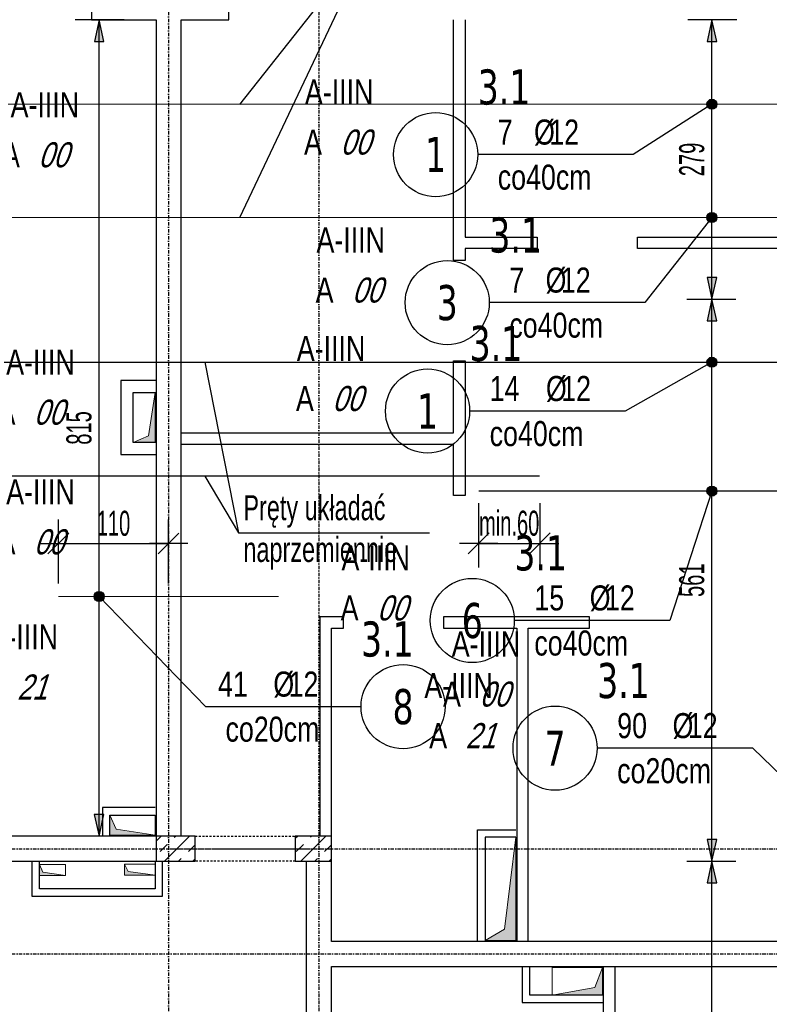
# Model space of a CAD drawing. Header units: millimetres. Extents: x -9646 to 8439, y -19398 to -14733.
# Tile 15 of 49: x -7188 to -6439, y -16849 to -15866. Entities that reach past the tile are written whole.
import ezdxf
from ezdxf.enums import TextEntityAlignment as Align

# ---------------------------------------------------------------- set-up
doc = ezdxf.new("R2010")
doc.units = ezdxf.units.MM
doc.header["$LTSCALE"] = 10
doc.linetypes.add('MO', pattern=[0.7, 0.35, -0.17, 0.01, -0.17])
doc.linetypes.add('MP', pattern=[0.36, 0.2, -0.16])
for name, color, linetype in [('BA_szr', 1, 'Continuous'), ('BA_wym', 1, 'Continuous'), ('BD_lpm', 1, 'MP'), ('BD_osm', 1, 'MO'), ('BD_wic', 1, 'Continuous'), ('BD_wig', 3, 'Continuous'), ('BZ_odn', 1, 'Continuous'), ('BZ_opi1', 7, 'Continuous'), ('BZ_opi2', 4, 'Continuous'), ('BZ_P_wid', 3, 'Continuous'), ('BZ_txs', 2, 'Continuous'), ('BZ_wym', 1, 'Continuous')]:
    doc.layers.add(name, color=color, linetype=linetype)
doc.layers.add('BZ_pom', color=6, linetype='Continuous', plot=False)
doc.layers.add('Nowe_A-Przebicia_Nr_pióra__1', color=7, linetype='Continuous', lineweight=13)
doc.layers.add('Nowe_A-Ściany-Zewnętrzne_Nr_pióra__47', color=7, linetype='Continuous', lineweight=15)
doc.layers.add('Nowe_A-Przebicia_Nr_pióra__102', color=7, linetype='Continuous', lineweight=5, true_color=0xcccccc)
doc.styles.add('BIKTBG', font='tahoma.ttf', dxfattribs={"width": 0.85})
doc.styles.add('BIKTS', font='bikromsw.shx', dxfattribs={"width": 0.8})
doc.styles.add('BIKWYM', font='bikromsw.shx', dxfattribs={"width": 0.6})
doc.dimstyles.new('BA_KR_100_cm', dxfattribs={"dimtxt": 25, "dimasz": 1.666667, "dimexe": 24, "dimexo": 0, "dimgap": 0, "dimtad": 0, "dimdec": 1, "dimrnd": 0.5, "dimzin": 9, "dimdsep": 46, "dimtxsty": 'BIKWYM', "dimblk": 'WYM-KR', "dimcen": 0, "dimdle": 20, "dimclrd": 256, "dimclre": 256, "dimclrt": 2, "dimadec": 0, "dimazin": 0, "dimtfac": 0.033333, "dimtdec": 1, "dimtmove": 0, "dimatfit": 3, "dimldrblk": 'WYM-KR', "dimfxl": 25, "dimfxlon": 1, "dimtvp": 0.8, "dimtolj": 1, "dimarcsym": 0})
doc.dimstyles.new('BZ_KP_100_cm', dxfattribs={"dimtxt": 25, "dimasz": 1.666667, "dimexe": 24, "dimexo": 0, "dimgap": 0, "dimtad": 0, "dimdec": 1, "dimrnd": 0.5, "dimzin": 9, "dimdsep": 46, "dimtxsty": 'BIKWYM', "dimblk": 'WYM-KR', "dimblk1": 'WYM-KP', "dimblk2": 'WYM-KP', "dimsah": 1, "dimcen": 0, "dimdle": 20, "dimclrd": 256, "dimclre": 256, "dimclrt": 7, "dimadec": 0, "dimazin": 0, "dimtfac": 0.033333, "dimtdec": 1, "dimtmove": 0, "dimatfit": 3, "dimldrblk": 'WYM-KP', "dimfxl": 1, "dimtvp": 0.8, "dimtolj": 1, "dimarcsym": 0})
doc.dimstyles.new('BZ_KR_100_cm', dxfattribs={"dimtxt": 25, "dimasz": 1.666667, "dimexe": 24, "dimexo": 0, "dimgap": 0, "dimtad": 0, "dimdec": 1, "dimrnd": 0.5, "dimzin": 9, "dimdsep": 46, "dimtxsty": 'BIKWYM', "dimblk": 'WYM-KR', "dimcen": 0, "dimdle": 20, "dimclrd": 256, "dimclre": 256, "dimclrt": 7, "dimadec": 0, "dimazin": 0, "dimtfac": 0.033333, "dimtdec": 1, "dimtmove": 0, "dimatfit": 3, "dimldrblk": 'WYM-KR', "dimfxl": 1, "dimtvp": 0.8, "dimtolj": 1, "dimarcsym": 0})
doc.dimstyles.new('BZ_ST_100_cm', dxfattribs={"dimtxt": 25, "dimasz": 1.666667, "dimexe": 24, "dimexo": 0, "dimgap": 0, "dimtad": 0, "dimdec": 1, "dimrnd": 0.5, "dimdsep": 46, "dimtxsty": 'BIKWYM', "dimblk": 'WYM-ST', "dimcen": 0, "dimdle": 20, "dimclrd": 256, "dimclre": 256, "dimclrt": 7, "dimadec": 0, "dimazin": 0, "dimtfac": 0.033333, "dimtdec": 1, "dimtix": 1, "dimtmove": 2, "dimatfit": 3, "dimldrblk": 'WYM-ST', "dimfxl": 25, "dimfxlon": 1, "dimtvp": 0.8, "dimtolj": 1, "dimtzin": 0, "dimarcsym": 0})

# ---------------------------------------------------------------- blocks, each defined once
blk = doc.blocks.new('WYM-KR')
at = {"color": 7, "linetype": 'ByBlock'}
blk.add_line((6.24, 6.24), (-6.24, -6.24), dxfattribs=at)
at = {"linetype": 'ByBlock'}
blk.add_line((11.52, 0), (-11.52, 0), dxfattribs=at)
blk = doc.blocks.new('*D171')
at = {"layer": 'BA_wym', "lineweight": -2}
for p, q in [((-5890.47, -15790.31), (-5841.47, -15790.31)), ((-5865.47, -15791.98), (-5865.47, -17835.64)), ((-5890.47, -17837.31), (-5841.47, -17837.31))]:
    blk.add_line(p, q, dxfattribs=at)
at = {"layer": 'Defpoints', "color": 0}
for p in [(-7026.47, -15790.31), (-6336.47, -17837.31), (-5865.47, -17837.31)]:
    blk.add_point(p, dxfattribs=at)
at = {"layer": 'BA_wym', "lineweight": -2, "xscale": 1.666666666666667, "yscale": 1.666666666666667, "zscale": 1.666666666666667}
for p, rotation in [((-5865.47, -15790.31), 90), ((-5865.47, -17837.31), 270)]:
    blk.add_blockref('WYM-KR', p, dxfattribs=dict(at, rotation=rotation))
at = {"layer": 'BA_wym', "color": 2, "insert": (-5885.47, -16813.81), "char_height": 25, "attachment_point": 5, "rotation": 90, "style": 'BIKWYM'}
blk.add_mtext('\\A1;2047', dxfattribs=at)
blk = doc.blocks.new('*D176')
at = {"layer": 'BA_wym', "lineweight": -2}
for p, q in [((-9112.47, -15410.3), (-9112.47, -15346.3)), ((-6165.47, -15410.3), (-6165.47, -15346.3)), ((-9110.8, -15370.3), (-6167.13, -15370.3))]:
    blk.add_line(p, q, dxfattribs=at)
at = {"layer": 'Defpoints', "color": 0}
for p in [(-6165.47, -15370.3), (-9112.47, -16103.81), (-6165.47, -16103.81)]:
    blk.add_point(p, dxfattribs=at)
at = {"layer": 'BA_wym', "lineweight": -2, "xscale": 1.666666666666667, "yscale": 1.666666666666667, "zscale": 1.666666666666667, "rotation": 180}
blk.add_blockref('WYM-KR', (-9112.47, -15370.3), dxfattribs=at)
at = {"layer": 'BA_wym', "lineweight": -2, "xscale": 1.666666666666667, "yscale": 1.666666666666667, "zscale": 1.666666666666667}
blk.add_blockref('WYM-KR', (-6165.47, -15370.3), dxfattribs=at)
at = {"layer": 'BA_wym', "color": 2, "insert": (-7638.97, -15350.3), "char_height": 25, "attachment_point": 5, "style": 'BIKWYM'}
blk.add_mtext('\\A1;2947', dxfattribs=at)
blk = doc.blocks.new('*D182')
at = {"layer": 'BA_wym', "lineweight": -2}
for p, q in [((-9112.47, -18202.76), (-9112.47, -18266.76)), ((-6165.47, -18202.76), (-6165.47, -18266.76)), ((-9110.8, -18242.76), (-6167.13, -18242.76))]:
    blk.add_line(p, q, dxfattribs=at)
at = {"layer": 'Defpoints', "color": 0}
for p in [(-9112.47, -16738.81), (-6165.47, -16738.81), (-6165.47, -18242.76)]:
    blk.add_point(p, dxfattribs=at)
at = {"layer": 'BA_wym', "lineweight": -2, "xscale": 1.666666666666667, "yscale": 1.666666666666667, "zscale": 1.666666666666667, "rotation": 180}
blk.add_blockref('WYM-KR', (-9112.47, -18242.76), dxfattribs=at)
at = {"layer": 'BA_wym', "lineweight": -2, "xscale": 1.666666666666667, "yscale": 1.666666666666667, "zscale": 1.666666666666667}
blk.add_blockref('WYM-KR', (-6165.47, -18242.76), dxfattribs=at)
at = {"layer": 'BA_wym', "color": 2, "insert": (-7638.97, -18222.76), "char_height": 25, "attachment_point": 5, "style": 'BIKWYM'}
blk.add_mtext('\\A1;2947', dxfattribs=at)
blk = doc.blocks.new('WYM-ST')
blk.add_hatch(color=256).paths.add_polyline_path([(-13, 2.88), (0, 0), (-13, -2.88)])
blk.add_lwpolyline([(0, 0), (-13, 2.88), (-13, -2.88), (0, 0)])
blk = doc.blocks.new('*D383')
at = {"layer": 'BA_wym', "lineweight": -2}
for p, q in [((-6521.66, -16706.31), (-6472.66, -16706.31)), ((-6496.66, -17639.64), (-6496.66, -16707.98)), ((-6521.66, -17641.31), (-6472.66, -17641.31))]:
    blk.add_line(p, q, dxfattribs=at)
at = {"layer": 'Defpoints', "color": 0}
for p in [(-7626.47, -16706.31), (-6496.66, -16706.31), (-6669.69, -17641.31)]:
    blk.add_point(p, dxfattribs=at)
at = {"layer": 'BA_wym', "lineweight": -2, "xscale": 1.666666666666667, "yscale": 1.666666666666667, "zscale": 1.666666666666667}
for p, rotation in [((-6496.66, -16706.31), 90), ((-6496.66, -17641.31), 270)]:
    blk.add_blockref('WYM-ST', p, dxfattribs=dict(at, rotation=rotation))
at = {"layer": 'BA_wym', "color": 7, "insert": (-6516.66, -17110.53), "char_height": 25, "attachment_point": 5, "rotation": 90, "style": 'BIKWYM'}
blk.add_mtext('\\A1;935', dxfattribs=at)
blk = doc.blocks.new('*D388')
at = {"layer": 'BA_wym', "lineweight": -2}
for p, q in [((-6521.66, -16145.31), (-6472.66, -16145.31)), ((-6496.66, -16704.64), (-6496.66, -16146.98)), ((-6521.66, -16706.31), (-6472.66, -16706.31))]:
    blk.add_line(p, q, dxfattribs=at)
at = {"layer": 'Defpoints', "color": 0}
for p in [(-7626.47, -16145.31), (-6496.66, -16145.31), (-7626.47, -16706.31)]:
    blk.add_point(p, dxfattribs=at)
at = {"layer": 'BA_wym', "lineweight": -2, "xscale": 1.666666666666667, "yscale": 1.666666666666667, "zscale": 1.666666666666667}
for p, rotation in [((-6496.66, -16145.31), 90), ((-6496.66, -16706.31), 270)]:
    blk.add_blockref('WYM-ST', p, dxfattribs=dict(at, rotation=rotation))
at = {"layer": 'BA_wym', "color": 7, "insert": (-6516.66, -16425.81), "char_height": 25, "attachment_point": 5, "rotation": 90, "style": 'BIKWYM'}
blk.add_mtext('\\A1;561', dxfattribs=at)
blk = doc.blocks.new('*D389')
at = {"layer": 'BA_wym', "lineweight": -2}
for p, q in [((-6471.66, -15866.31), (-6520.66, -15866.31)), ((-6496.66, -16143.64), (-6496.66, -15867.98)), ((-6521.66, -16145.31), (-6472.66, -16145.31))]:
    blk.add_line(p, q, dxfattribs=at)
at = {"layer": 'Defpoints', "color": 0}
for p in [(-6496.66, -15866.31), (-6361.47, -15866.31), (-7626.47, -16145.31)]:
    blk.add_point(p, dxfattribs=at)
at = {"layer": 'BA_wym', "lineweight": -2, "xscale": 1.666666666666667, "yscale": 1.666666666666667, "zscale": 1.666666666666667}
for p, rotation in [((-6496.66, -15866.31), 90), ((-6496.66, -16145.31), 270)]:
    blk.add_blockref('WYM-ST', p, dxfattribs=dict(at, rotation=rotation))
at = {"layer": 'BA_wym', "color": 7, "insert": (-6516.66, -16005.81), "char_height": 25, "attachment_point": 5, "rotation": 90, "style": 'BIKWYM'}
blk.add_mtext('\\A1;279', dxfattribs=at)
blk = doc.blocks.new('WYM-KP')
blk.add_hatch(color=256).paths.add_polyline_path([(3, 0, 1), (-3, 0, 1)])
blk.add_circle((0, 0), 3)
blk = doc.blocks.new('bik_BlkOpPret', base_point=(1524.45, 7050.26))
at = {"layer": 'BZ_opi1', "style": 'BIKTS', "width": 0.6}
for tag, p in [('SZTUK', (1533.83, 7057.76)), ('PRZEDR_FI', (1554.72, 7057.76)), ('PRZEKROJ', (1563.29, 7057.76)), ('PRZEDR_L', (1533.83, 7024.01)), ('DLUGOSC', (1568.65, 7024.01)), ('UWAGA', (1533.83, 6997.76))]:
    blk.add_attdef(tag, p, '', height=18.75, dxfattribs=at)
at = {"layer": 'BZ_opi2', "style": 'BIKTBG', "width": 0.6}
blk.add_attdef('NUMER', text='', height=26.25, dxfattribs=at).set_placement((1620.77, 7050.26), align=Align.MIDDLE_CENTER)
at = {"layer": 'BZ_pom', "width": 0.6}
for tag, p, height, style in [('POZYCJA', (1589.27, 7087.76), 26.25, 'BIKTBG'), ('GATUNEK', (1630.22, 7087.76), 18.75, 'BIKTS'), ('METODA_L', (1639.09, 7050.26), 18.75, 'BIKTS'), ('EURO_KOD', (1663.74, 7050.26), 18.75, 'BIKTS')]:
    blk.add_attdef(tag, p, '', height=height, dxfattribs=dict(at, style=style))
at = {"layer": 'BZ_wym', "width": 0.6}
for tag, p, height, style, flags in [('PRZEDR_NR', (1533.83, 6969.63), 26.25, 'BIKTBG', 1), ('PRZEDR_SZT', (1533.83, 6941.51), 18.75, 'BIKTS', 1), ('TYP_PRETA', (1533.83, 6913.38), 18.75, 'BIKTS', 3), ('EURO_KOD_SEGMENTY', (1567.58, 6885.26), 18.75, 'BIKTS', 3), ('HAK_1', (1533.83, 6857.13), 18.75, 'BIKTS', 3), ('HAK_2', (1533.83, 6829.01), 18.75, 'BIKTS', 3), ('ID', (1533.83, 6800.88), 18.75, 'BIKTS', 3), ('ID_C', (1533.83, 6772.76), 18.75, 'BIKTS', 3), ('b_atr_0', (1533.83, 6744.63), 18.75, 'BIKTS', 3)]:
    blk.add_attdef(tag, p, '', height=height, dxfattribs=dict(at, style=style, flags=flags))
blk = doc.blocks.new('*D346')
at = {"layer": 'BZ_wym', "lineweight": -2}
for p, q in [((-6729.47, -16349.05), (-6729.47, -16413.05)), ((-6668.47, -16349.05), (-6668.47, -16413.05)), ((-6731.13, -16389.05), (-6732.8, -16389.05)), ((-6729.47, -16389.05), (-6668.47, -16389.05)), ((-6666.8, -16389.05), (-6665.13, -16389.05))]:
    blk.add_line(p, q, dxfattribs=at)
at = {"layer": 'Defpoints', "color": 0}
for p in [(-6668.47, -16321.84), (-6729.47, -16336.84), (-6668.47, -16389.05)]:
    blk.add_point(p, dxfattribs=at)
at = {"layer": 'BZ_wym', "lineweight": -2, "xscale": 1.666666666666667, "yscale": 1.666666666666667, "zscale": 1.666666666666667}
blk.add_blockref('WYM-KR', (-6729.47, -16389.05), dxfattribs=at)
at = {"layer": 'BZ_wym', "lineweight": -2, "xscale": 1.666666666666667, "yscale": 1.666666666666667, "zscale": 1.666666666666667, "rotation": 180}
blk.add_blockref('WYM-KR', (-6668.47, -16389.05), dxfattribs=at)
at = {"layer": 'BZ_wym', "color": 7, "insert": (-6698.97, -16369.05), "char_height": 25, "attachment_point": 5, "style": 'BIKWYM'}
blk.add_mtext('\\A1;min.60', dxfattribs=at)
blk = doc.blocks.new('*D356')
at = {"layer": 'BA_wym', "lineweight": -2}
for p, q in [((-7083.27, -15866.31), (-7132.27, -15866.31)), ((-7108.28, -16679.64), (-7108.27, -15867.98)), ((-7083.28, -16681.31), (-7132.28, -16681.31))]:
    blk.add_line(p, q, dxfattribs=at)
at = {"layer": 'Defpoints', "color": 0}
for p in [(-7108.27, -15866.31), (-7051.47, -15866.31), (-7051.47, -16681.31)]:
    blk.add_point(p, dxfattribs=at)
at = {"layer": 'BA_wym', "lineweight": -2, "xscale": 1.666666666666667, "yscale": 1.666666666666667, "zscale": 1.666666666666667}
for p, rotation in [((-7108.27, -15866.31), 89.99915388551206), ((-7108.28, -16681.31), 269.999153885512)]:
    blk.add_blockref('WYM-ST', p, dxfattribs=dict(at, rotation=rotation))
at = {"layer": 'BA_wym', "color": 7, "insert": (-7128.28, -16273.81), "char_height": 25, "attachment_point": 5, "rotation": 89.99915, "style": 'BIKWYM'}
blk.add_mtext('\\A1;815', dxfattribs=at)
blk = doc.blocks.new('*D357')
at = {"layer": 'BZ_wym', "lineweight": -2}
for p, q in [((-7148.97, -16429.15), (-7148.97, -16365.15)), ((-7038.97, -16429.15), (-7038.97, -16365.15)), ((-7147.3, -16389.15), (-7040.63, -16389.15))]:
    blk.add_line(p, q, dxfattribs=at)
at = {"layer": 'Defpoints', "color": 0}
for p in [(-7038.97, -16389.15), (-7148.97, -16442.01), (-7038.97, -16442.01)]:
    blk.add_point(p, dxfattribs=at)
at = {"layer": 'BZ_wym', "lineweight": -2, "xscale": 1.666666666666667, "yscale": 1.666666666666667, "zscale": 1.666666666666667, "rotation": 180}
blk.add_blockref('WYM-KR', (-7148.97, -16389.15), dxfattribs=at)
at = {"layer": 'BZ_wym', "lineweight": -2, "xscale": 1.666666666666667, "yscale": 1.666666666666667, "zscale": 1.666666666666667}
blk.add_blockref('WYM-KR', (-7038.97, -16389.15), dxfattribs=at)
at = {"layer": 'BZ_wym', "color": 7, "insert": (-7093.97, -16369.15), "char_height": 25, "attachment_point": 5, "style": 'BIKWYM'}
blk.add_mtext('\\A1;110', dxfattribs=at)

msp = doc.modelspace()

# ---------------------------------------------------------------- hatches: boundary and pattern name
at = {"layer": 'BA_szr'}
h = msp.add_hatch(dxfattribs=at)
h.set_pattern_fill('BIK_ZELBET', color=256, scale=100, angle=45, pattern_type=2)
h.set_pattern_definition([(45, (-18665.245, -17750.161), (-14.142136, 14.142136), []), (45, (-18672.316, -17743.09), (-14.142136, 14.142136), [10, -10])])
h.paths.add_polyline_path([(-7051.47, -16706.31), (-7012.47, -16706.31), (-7012.47, -16681.31), (-7051.47, -16681.31)])
h = msp.add_hatch(dxfattribs=at)
h.set_pattern_fill('BIK_ZELBET', color=256, scale=100, angle=45, pattern_type=2)
h.set_pattern_definition([(45, (-18529.245, -17750.161), (-14.142136, 14.142136), []), (45, (-18536.316, -17743.09), (-14.142136, 14.142136), [10, -10])])
h.paths.add_polyline_path([(-6912.47, -16706.31), (-6876.47, -16706.31), (-6876.47, -16681.31), (-6912.47, -16681.31)])
at = {"layer": 'Nowe_A-Przebicia_Nr_pióra__102', "linetype": 'Continuous', "lineweight": 5, "true_color": 0xcccccc}
for points in [[(-7074.47, -16288.31), (-7052.47, -16288.31), (-7052.47, -16238.31), (-7059.17, -16281.61)], [(-7052.47, -16680.31), (-7097.47, -16680.31), (-7097.47, -16660.31), (-7091.41, -16674.25)], [(-6722.97, -16785.31), (-6692.47, -16785.31), (-6692.47, -16682.35), (-6703.79, -16773.99)], [(-7141.97, -16720.53), (-7167.97, -16720.53), (-7167.97, -16709.53), (-7164.55, -16717.11)], [(-7052.47, -16720.28), (-7082.97, -16720.28), (-7082.97, -16709.28), (-7079.27, -16716.58)], [(-6655.95, -16839.81), (-6605.97, -16839.81), (-6605.97, -16812.31), (-6613.46, -16832.32)]]:
    msp.add_hatch(color=254, dxfattribs=at).paths.add_polyline_path(points)

# ---------------------------------------------------------------- linework, layer by layer
at = {"layer": 'BD_lpm'}
msp.add_lwpolyline([(-6912.47, -16706.31), (-7012.47, -16706.31), (-7012.47, -16681.31), (-6912.47, -16681.31)], close=True, dxfattribs=at)
at = {"layer": 'BD_osm', "color": 5}
msp.add_line((-7037.47, -16693.81), (-6887.47, -16693.81), dxfattribs=at)
at = {"layer": 'BD_osm'}
for points in [[(-7038.97, -15270.3), (-7038.97, -18342.76)], [(-6888.97, -15270.3), (-6888.97, -18342.76)], [(-9512.47, -16693.81), (-5765.47, -16693.81)], [(-9512.47, -16798.81), (-5765.47, -16798.81)]]:
    msp.add_lwpolyline(points, dxfattribs=at)
at = {"layer": 'BD_wic', "color": 8}
for points in [[(-6742.97, -15866.31), (-6742.97, -16083.31), (-6670.97, -16083.31), (-6670.97, -16094.81), (-6742.97, -16094.81), (-6742.97, -16106.81), (-6754.47, -16106.81), (-6754.47, -15866.31)], [(-6361.47, -16094.81), (-6570.97, -16094.81), (-6570.97, -16083.31), (-6361.47, -16083.31)], [(-7026.47, -16278.81), (-6754.47, -16278.81), (-6754.47, -16206.81), (-6742.97, -16206.81), (-6742.97, -16341.31), (-6754.47, -16341.31), (-6754.47, -16290.31), (-7026.47, -16290.31)], [(-7051.47, -16226.31), (-7086.47, -16226.31), (-7086.47, -16300.31), (-7051.47, -16300.31)], [(-7051.47, -16288.31), (-7074.47, -16288.31), (-7074.47, -16238.31), (-7051.47, -16238.31)], [(-6876.47, -16681.31), (-6876.47, -16473.81), (-6864.47, -16473.81), (-6864.47, -16462.31), (-6887.97, -16462.31), (-6887.97, -16681.31)], [(-6679.97, -16786.31), (-6679.97, -16473.81), (-6618.97, -16473.81), (-6618.97, -16462.31), (-6764.47, -16462.31), (-6764.47, -16473.81), (-6691.47, -16473.81), (-6691.47, -16786.31)], [(-7052.47, -16652.81), (-7104.97, -16652.81), (-7104.97, -16680.31)], [(-7097.47, -16680.31), (-7097.47, -16660.31), (-7052.47, -16660.31)], [(-6730.47, -16785.31), (-6730.47, -16674.85), (-6692.47, -16674.85)], [(-6692.47, -16682.35), (-6722.97, -16682.35), (-6722.97, -16785.31)], [(-7175.47, -16707.31), (-7175.47, -16741.31), (-7044.94, -16741.31), (-7044.94, -16707.31)], [(-7052.47, -16707.31), (-7052.44, -16733.81), (-7167.97, -16733.81), (-7167.97, -16707.31)], [(-6593.47, -16811.31), (-6593.47, -17065.82), (-6604.97, -17065.82), (-6604.97, -17004.81), (-6695.97, -17004.81), (-6695.97, -16993.31), (-6604.97, -16993.31), (-6604.97, -16811.31)], [(-6685.97, -16812.31), (-6685.97, -16847.31), (-6605.97, -16847.31)], [(-6605.97, -16839.81), (-6678.47, -16839.81), (-6678.47, -16812.31)]]:
    msp.add_lwpolyline(points, dxfattribs=at)
at = {"layer": 'BD_wig'}
for points in [[(-6978.97, -15866.31), (-6978.97, -15841.31), (-7026.47, -15841.31), (-7026.47, -15790.31), (-7051.47, -15790.31), (-7051.47, -15841.31), (-7115.97, -15841.31), (-7115.97, -15866.31), (-7051.47, -15866.31), (-7051.47, -16681.31), (-7287.97, -16681.31), (-7287.97, -16706.31), (-7012.47, -16706.31), (-7012.47, -16681.31), (-7026.47, -16681.31), (-7026.47, -15866.31), (-6978.97, -15866.31)], [(-6361.47, -16948.81), (-6336.47, -16948.81), (-6336.47, -16688.81), (-6361.47, -16688.81), (-6361.47, -16786.31), (-6876.47, -16786.31), (-6876.47, -16681.31), (-6912.47, -16681.31), (-6912.47, -16706.31), (-6901.47, -16706.31), (-6901.47, -16891.31), (-6912.47, -16891.31), (-6912.47, -16916.31), (-6876.47, -16916.31), (-6876.47, -16811.31), (-6361.47, -16811.31), (-6361.47, -16948.81)]]:
    msp.add_lwpolyline(points, dxfattribs=at)
for points in [[(-7051.47, -16706.31), (-7012.47, -16706.31), (-7012.47, -16681.31), (-7051.47, -16681.31)], [(-6912.47, -16706.31), (-6876.47, -16706.31), (-6876.47, -16681.31), (-6912.47, -16681.31)]]:
    msp.add_lwpolyline(points, close=True, dxfattribs=at)
at = {"layer": 'BZ_odn'}
for centre in [(-6772.39, -16000.96), (-6760.84, -16148.69), (-6780.49, -16256.92), (-6735.86, -16465.98), (-6804.89, -16551.95), (-6653.16, -16593.43)]:
    msp.add_circle(centre, 42, dxfattribs=at)
at = {"layer": 'BZ_P_wid', "const_width": 1.2}
for points in [[(-6339.47, -15950.67), (-7319.47, -15950.67)], [(-7419.47, -16063.77), (-6339.47, -16063.77)], [(-7319.47, -16208.23), (-6339.47, -16208.23)], [(-6668.47, -16321.84), (-7648.47, -16321.84)], [(-6339.47, -16336.84), (-6729.47, -16336.84)], [(-7148.97, -16442.01), (-6928.97, -16442.01)]]:
    msp.add_lwpolyline(points, dxfattribs=at)
at = {"layer": 'Nowe_A-Przebicia_Nr_pióra__1', "color": 7, "linetype": 'Continuous', "lineweight": 13}
for p, q in [((-7059.17, -16281.61), (-7052.47, -16238.31)), ((-7052.47, -16288.31), (-7052.47, -16238.31)), ((-7074.47, -16288.31), (-7059.17, -16281.61)), ((-7091.41, -16674.25), (-7097.47, -16660.31)), ((-7097.47, -16660.31), (-7052.47, -16660.31)), ((-7097.47, -16680.31), (-7097.47, -16660.31)), ((-7052.47, -16660.31), (-7052.47, -16680.31)), ((-7052.47, -16680.31), (-7091.41, -16674.25)), ((-7052.47, -16680.31), (-7097.47, -16680.31)), ((-6722.97, -16785.31), (-6722.97, -16682.35)), ((-6722.97, -16682.35), (-6692.47, -16682.35)), ((-6703.79, -16773.99), (-6692.47, -16682.35)), ((-6692.47, -16785.31), (-6692.47, -16682.35)), ((-7164.55, -16717.11), (-7167.97, -16709.53)), ((-7167.97, -16709.53), (-7141.97, -16709.53)), ((-7167.97, -16720.53), (-7167.97, -16709.53)), ((-7141.97, -16720.53), (-7164.55, -16717.11)), ((-7141.97, -16709.53), (-7141.97, -16720.53)), ((-7079.27, -16716.58), (-7082.97, -16709.28)), ((-7082.97, -16709.28), (-7052.47, -16709.28)), ((-7082.97, -16720.28), (-7082.97, -16709.28)), ((-7052.47, -16720.28), (-7079.27, -16716.58)), ((-7052.47, -16709.28), (-7052.47, -16720.28)), ((-7141.97, -16720.53), (-7167.97, -16720.53)), ((-7052.47, -16720.28), (-7082.97, -16720.28)), ((-6722.97, -16785.31), (-6703.79, -16773.99)), ((-6722.97, -16785.31), (-6692.47, -16785.31)), ((-6605.97, -16812.31), (-6655.95, -16812.31)), ((-6655.95, -16812.31), (-6655.95, -16839.81)), ((-6613.46, -16832.32), (-6605.97, -16812.31)), ((-6605.97, -16839.81), (-6605.97, -16812.31)), ((-6655.95, -16839.81), (-6613.46, -16832.32)), ((-6655.95, -16839.81), (-6605.97, -16839.81))]:
    msp.add_line(p, q, dxfattribs=at)
at = {"layer": 'Nowe_A-Ściany-Zewnętrzne_Nr_pióra__47', "color": 7, "linetype": 'Continuous', "lineweight": 15}
for p, q in [((-7074.47, -16238.31), (-7052.47, -16238.31)), ((-7074.47, -16288.31), (-7074.47, -16238.31)), ((-7052.47, -16288.31), (-7074.47, -16288.31))]:
    msp.add_line(p, q, dxfattribs=at)

# ---------------------------------------------------------------- block references
ref = msp.add_blockref('bik_BlkOpPret', (-6575.15, -16000.96))
ref.add_attrib('NUMER', '1', dxfattribs={"layer": 'BZ_opi2', "height": 35, "style": 'BIKTBG', "width": 0.8}).set_placement((-6772.39, -16000.96), align=Align.MIDDLE_CENTER)
ref.add_attrib('POZYCJA', '3.1', (-6730.39, -15950.96), dxfattribs={"layer": 'BZ_pom', "height": 35, "style": 'BIKTBG', "width": 0.8})
ref.add_attrib('SZTUK', '7', (-6710.39, -15990.96), dxfattribs={"layer": 'BZ_opi1', "height": 25, "style": 'BIKTS', "width": 0.8})
ref.add_attrib('GATUNEK', 'A-IIIN', (-6902.88, -15950.96), dxfattribs={"layer": 'BZ_pom', "height": 25, "style": 'BIKTS', "width": 0.8})
ref.add_attrib('PRZEKROJ', '12', (-6658.96, -15990.96), dxfattribs={"layer": 'BZ_opi1', "height": 25, "style": 'BIKTS', "width": 0.8})
ref.add_attrib('UWAGA', 'co40cm', (-6710.39, -16035.96), dxfattribs={"layer": 'BZ_opi1', "height": 25, "style": 'BIKTS', "width": 0.8})
ref.add_attrib('METODA_L', 'A', (-6903.72, -16000.96), dxfattribs={"layer": 'BZ_pom', "height": 25, "style": 'BIKTS', "width": 0.8})
ref.add_attrib('PRZEDR_FI', '%%c', (-6674.2, -15990.96), dxfattribs={"layer": 'BZ_opi1', "height": 25, "style": 'BIKTS', "width": 0.8})
ref.add_attrib('EURO_KOD', '00', (-6867.53, -16000.96), dxfattribs={"layer": 'BZ_pom', "height": 25, "style": 'BIKTS', "oblique": 18, "width": 0.8})
ref = msp.add_blockref('bik_BlkOpPret', (-7442.47, -16013.66))
ref.add_attrib('NUMER', '2', dxfattribs={"layer": 'BZ_opi2', "height": 35, "style": 'BIKTBG', "width": 0.8}).set_placement((-7245.23, -16013.66), align=Align.MIDDLE_CENTER)
ref.add_attrib('POZYCJA', '3.1', (-7287.23, -15963.66), dxfattribs={"layer": 'BZ_pom', "height": 35, "style": 'BIKTBG', "width": 0.8})
ref.add_attrib('SZTUK', '7', (-7429.97, -16003.66), dxfattribs={"layer": 'BZ_opi1', "height": 25, "style": 'BIKTS', "width": 0.8})
ref.add_attrib('GATUNEK', 'A-IIIN', (-7196.65, -15963.66), dxfattribs={"layer": 'BZ_pom', "height": 25, "style": 'BIKTS', "width": 0.8})
ref.add_attrib('PRZEKROJ', '12', (-7378.54, -16003.66), dxfattribs={"layer": 'BZ_opi1', "height": 25, "style": 'BIKTS', "width": 0.8})
ref.add_attrib('UWAGA', 'co40cm', (-7422.47, -16048.66), dxfattribs={"layer": 'BZ_opi1', "height": 25, "style": 'BIKTS', "width": 0.8})
ref.add_attrib('METODA_L', 'A', (-7205.33, -16013.66), dxfattribs={"layer": 'BZ_pom', "height": 25, "style": 'BIKTS', "width": 0.8})
ref.add_attrib('PRZEDR_FI', '%%c', (-7393.78, -16003.66), dxfattribs={"layer": 'BZ_opi1', "height": 25, "style": 'BIKTS', "width": 0.8})
ref.add_attrib('EURO_KOD', '00', (-7169.14, -16013.66), dxfattribs={"layer": 'BZ_pom', "height": 25, "style": 'BIKTS', "oblique": 18, "width": 0.8})
ref = msp.add_blockref('bik_BlkOpPret', (-6563.6, -16148.69))
ref.add_attrib('NUMER', '3', dxfattribs={"layer": 'BZ_opi2', "height": 35, "style": 'BIKTBG', "width": 0.8}).set_placement((-6760.84, -16148.69), align=Align.MIDDLE_CENTER)
ref.add_attrib('POZYCJA', '3.1', (-6718.84, -16098.69), dxfattribs={"layer": 'BZ_pom', "height": 35, "style": 'BIKTBG', "width": 0.8})
ref.add_attrib('SZTUK', '7', (-6698.84, -16138.69), dxfattribs={"layer": 'BZ_opi1', "height": 25, "style": 'BIKTS', "width": 0.8})
ref.add_attrib('GATUNEK', 'A-IIIN', (-6891.33, -16098.69), dxfattribs={"layer": 'BZ_pom', "height": 25, "style": 'BIKTS', "width": 0.8})
ref.add_attrib('PRZEKROJ', '12', (-6647.41, -16138.69), dxfattribs={"layer": 'BZ_opi1', "height": 25, "style": 'BIKTS', "width": 0.8})
ref.add_attrib('UWAGA', 'co40cm', (-6698.84, -16183.69), dxfattribs={"layer": 'BZ_opi1', "height": 25, "style": 'BIKTS', "width": 0.8})
ref.add_attrib('METODA_L', 'A', (-6892.17, -16148.69), dxfattribs={"layer": 'BZ_pom', "height": 25, "style": 'BIKTS', "width": 0.8})
ref.add_attrib('PRZEDR_FI', '%%c', (-6662.65, -16138.69), dxfattribs={"layer": 'BZ_opi1', "height": 25, "style": 'BIKTS', "width": 0.8})
ref.add_attrib('EURO_KOD', '00', (-6855.98, -16148.69), dxfattribs={"layer": 'BZ_pom', "height": 25, "style": 'BIKTS', "oblique": 18, "width": 0.8})
ref = msp.add_blockref('bik_BlkOpPret', (-6583.25, -16256.92))
ref.add_attrib('NUMER', '1', dxfattribs={"layer": 'BZ_opi2', "height": 35, "style": 'BIKTBG', "width": 0.8}).set_placement((-6780.49, -16256.92), align=Align.MIDDLE_CENTER)
ref.add_attrib('POZYCJA', '3.1', (-6738.49, -16206.92), dxfattribs={"layer": 'BZ_pom', "height": 35, "style": 'BIKTBG', "width": 0.8})
ref.add_attrib('SZTUK', '14', (-6718.49, -16246.92), dxfattribs={"layer": 'BZ_opi1', "height": 25, "style": 'BIKTS', "width": 0.8})
ref.add_attrib('GATUNEK', 'A-IIIN', (-6910.97, -16206.92), dxfattribs={"layer": 'BZ_pom', "height": 25, "style": 'BIKTS', "width": 0.8})
ref.add_attrib('PRZEKROJ', '12', (-6647.06, -16246.92), dxfattribs={"layer": 'BZ_opi1', "height": 25, "style": 'BIKTS', "width": 0.8})
ref.add_attrib('UWAGA', 'co40cm', (-6718.49, -16291.92), dxfattribs={"layer": 'BZ_opi1', "height": 25, "style": 'BIKTS', "width": 0.8})
ref.add_attrib('METODA_L', 'A', (-6911.82, -16256.92), dxfattribs={"layer": 'BZ_pom', "height": 25, "style": 'BIKTS', "width": 0.8})
ref.add_attrib('PRZEDR_FI', '%%c', (-6662.3, -16246.92), dxfattribs={"layer": 'BZ_opi1', "height": 25, "style": 'BIKTS', "width": 0.8})
ref.add_attrib('EURO_KOD', '00', (-6875.63, -16256.92), dxfattribs={"layer": 'BZ_pom', "height": 25, "style": 'BIKTS', "oblique": 18, "width": 0.8})
ref = msp.add_blockref('bik_BlkOpPret', (-7446.86, -16270.55))
ref.add_attrib('NUMER', '6', dxfattribs={"layer": 'BZ_opi2', "height": 35, "style": 'BIKTBG', "width": 0.8}).set_placement((-7249.62, -16270.55), align=Align.MIDDLE_CENTER)
ref.add_attrib('POZYCJA', '3.1', (-7291.62, -16220.55), dxfattribs={"layer": 'BZ_pom', "height": 35, "style": 'BIKTBG', "width": 0.8})
ref.add_attrib('SZTUK', '14', (-7434.36, -16260.55), dxfattribs={"layer": 'BZ_opi1', "height": 25, "style": 'BIKTS', "width": 0.8})
ref.add_attrib('GATUNEK', 'A-IIIN', (-7201.04, -16220.55), dxfattribs={"layer": 'BZ_pom', "height": 25, "style": 'BIKTS', "width": 0.8})
ref.add_attrib('PRZEKROJ', '12', (-7362.93, -16260.55), dxfattribs={"layer": 'BZ_opi1', "height": 25, "style": 'BIKTS', "width": 0.8})
ref.add_attrib('UWAGA', 'co40cm', (-7426.86, -16305.55), dxfattribs={"layer": 'BZ_opi1', "height": 25, "style": 'BIKTS', "width": 0.8})
ref.add_attrib('METODA_L', 'A', (-7209.71, -16270.55), dxfattribs={"layer": 'BZ_pom', "height": 25, "style": 'BIKTS', "width": 0.8})
ref.add_attrib('PRZEDR_FI', '%%c', (-7378.17, -16260.55), dxfattribs={"layer": 'BZ_opi1', "height": 25, "style": 'BIKTS', "width": 0.8})
ref.add_attrib('EURO_KOD', '00', (-7173.52, -16270.55), dxfattribs={"layer": 'BZ_pom', "height": 25, "style": 'BIKTS', "oblique": 18, "width": 0.8})
ref = msp.add_blockref('bik_BlkOpPret', (-7446.86, -16399.97))
ref.add_attrib('NUMER', '1', dxfattribs={"layer": 'BZ_opi2', "height": 35, "style": 'BIKTBG', "width": 0.8}).set_placement((-7249.62, -16399.97), align=Align.MIDDLE_CENTER)
ref.add_attrib('POZYCJA', '3.1', (-7291.62, -16349.97), dxfattribs={"layer": 'BZ_pom', "height": 35, "style": 'BIKTBG', "width": 0.8})
ref.add_attrib('SZTUK', '15', (-7434.36, -16389.97), dxfattribs={"layer": 'BZ_opi1', "height": 25, "style": 'BIKTS', "width": 0.8})
ref.add_attrib('GATUNEK', 'A-IIIN', (-7201.04, -16349.97), dxfattribs={"layer": 'BZ_pom', "height": 25, "style": 'BIKTS', "width": 0.8})
ref.add_attrib('PRZEKROJ', '12', (-7363.88, -16389.97), dxfattribs={"layer": 'BZ_opi1', "height": 25, "style": 'BIKTS', "width": 0.8})
ref.add_attrib('UWAGA', 'co40cm', (-7426.86, -16434.97), dxfattribs={"layer": 'BZ_opi1', "height": 25, "style": 'BIKTS', "width": 0.8})
ref.add_attrib('METODA_L', 'A', (-7209.71, -16399.97), dxfattribs={"layer": 'BZ_pom', "height": 25, "style": 'BIKTS', "width": 0.8})
ref.add_attrib('PRZEDR_FI', '%%c', (-7379.12, -16389.97), dxfattribs={"layer": 'BZ_opi1', "height": 25, "style": 'BIKTS', "width": 0.8})
ref.add_attrib('EURO_KOD', '00', (-7173.52, -16399.97), dxfattribs={"layer": 'BZ_pom', "height": 25, "style": 'BIKTS', "oblique": 18, "width": 0.8})
ref = msp.add_blockref('bik_BlkOpPret', (-6538.63, -16465.98))
ref.add_attrib('NUMER', '6', dxfattribs={"layer": 'BZ_opi2', "height": 35, "style": 'BIKTBG', "width": 0.8}).set_placement((-6735.86, -16465.98), align=Align.MIDDLE_CENTER)
ref.add_attrib('POZYCJA', '3.1', (-6693.86, -16415.98), dxfattribs={"layer": 'BZ_pom', "height": 35, "style": 'BIKTBG', "width": 0.8})
ref.add_attrib('SZTUK', '15', (-6673.86, -16455.98), dxfattribs={"layer": 'BZ_opi1', "height": 25, "style": 'BIKTS', "width": 0.8})
ref.add_attrib('GATUNEK', 'A-IIIN', (-6866.35, -16415.98), dxfattribs={"layer": 'BZ_pom', "height": 25, "style": 'BIKTS', "width": 0.8})
ref.add_attrib('PRZEKROJ', '12', (-6603.39, -16455.98), dxfattribs={"layer": 'BZ_opi1', "height": 25, "style": 'BIKTS', "width": 0.8})
ref.add_attrib('UWAGA', 'co40cm', (-6673.86, -16500.98), dxfattribs={"layer": 'BZ_opi1', "height": 25, "style": 'BIKTS', "width": 0.8})
ref.add_attrib('METODA_L', 'A', (-6867.2, -16465.98), dxfattribs={"layer": 'BZ_pom', "height": 25, "style": 'BIKTS', "width": 0.8})
ref.add_attrib('PRZEDR_FI', '%%c', (-6618.63, -16455.98), dxfattribs={"layer": 'BZ_opi1', "height": 25, "style": 'BIKTS', "width": 0.8})
ref.add_attrib('EURO_KOD', '00', (-6831.01, -16465.98), dxfattribs={"layer": 'BZ_pom', "height": 25, "style": 'BIKTS', "oblique": 18, "width": 0.8})
ref = msp.add_blockref('bik_BlkOpPret', (-7463.51, -16544.88))
ref.add_attrib('NUMER', '7', dxfattribs={"layer": 'BZ_opi2', "height": 35, "style": 'BIKTBG', "width": 0.8}).set_placement((-7266.27, -16544.88), align=Align.MIDDLE_CENTER)
ref.add_attrib('POZYCJA', '3.1', (-7308.27, -16494.88), dxfattribs={"layer": 'BZ_pom', "height": 35, "style": 'BIKTBG', "width": 0.8})
ref.add_attrib('SZTUK', '25', (-7451.01, -16534.88), dxfattribs={"layer": 'BZ_opi1', "height": 25, "style": 'BIKTS', "width": 0.8})
ref.add_attrib('GATUNEK', 'A-IIIN', (-7217.69, -16494.88), dxfattribs={"layer": 'BZ_pom', "height": 25, "style": 'BIKTS', "width": 0.8})
ref.add_attrib('PRZEKROJ', '12', (-7380.53, -16534.88), dxfattribs={"layer": 'BZ_opi1', "height": 25, "style": 'BIKTS', "width": 0.8})
ref.add_attrib('UWAGA', 'co20cm', (-7443.51, -16579.88), dxfattribs={"layer": 'BZ_opi1', "height": 25, "style": 'BIKTS', "width": 0.8})
ref.add_attrib('METODA_L', 'A', (-7226.36, -16544.88), dxfattribs={"layer": 'BZ_pom', "height": 25, "style": 'BIKTS', "width": 0.8})
ref.add_attrib('PRZEDR_FI', '%%c', (-7395.77, -16534.88), dxfattribs={"layer": 'BZ_opi1', "height": 25, "style": 'BIKTS', "width": 0.8})
ref.add_attrib('EURO_KOD', '21', (-7190.17, -16544.88), dxfattribs={"layer": 'BZ_pom', "height": 25, "style": 'BIKTS', "oblique": 18, "width": 0.8})
ref = msp.add_blockref('bik_BlkOpPret', (-7002.13, -16551.95))
ref.add_attrib('NUMER', '8', dxfattribs={"layer": 'BZ_opi2', "height": 35, "style": 'BIKTBG', "width": 0.8}).set_placement((-6804.89, -16551.95), align=Align.MIDDLE_CENTER)
ref.add_attrib('POZYCJA', '3.1', (-6846.89, -16501.95), dxfattribs={"layer": 'BZ_pom', "height": 35, "style": 'BIKTBG', "width": 0.8})
ref.add_attrib('SZTUK', '41', (-6989.63, -16541.95), dxfattribs={"layer": 'BZ_opi1', "height": 25, "style": 'BIKTS', "width": 0.8})
ref.add_attrib('GATUNEK', 'A-IIIN', (-6756.31, -16501.95), dxfattribs={"layer": 'BZ_pom', "height": 25, "style": 'BIKTS', "width": 0.8})
ref.add_attrib('PRZEKROJ', '12', (-6919.16, -16541.95), dxfattribs={"layer": 'BZ_opi1', "height": 25, "style": 'BIKTS', "width": 0.8})
ref.add_attrib('UWAGA', 'co20cm', (-6982.13, -16586.95), dxfattribs={"layer": 'BZ_opi1', "height": 25, "style": 'BIKTS', "width": 0.8})
ref.add_attrib('METODA_L', 'A', (-6764.99, -16551.95), dxfattribs={"layer": 'BZ_pom', "height": 25, "style": 'BIKTS', "width": 0.8})
ref.add_attrib('PRZEDR_FI', '%%c', (-6934.39, -16541.95), dxfattribs={"layer": 'BZ_opi1', "height": 25, "style": 'BIKTS', "width": 0.8})
ref.add_attrib('EURO_KOD', '00', (-6728.8, -16551.95), dxfattribs={"layer": 'BZ_pom', "height": 25, "style": 'BIKTS', "oblique": 18, "width": 0.8})
ref = msp.add_blockref('bik_BlkOpPret', (-6455.92, -16593.43))
ref.add_attrib('NUMER', '7', dxfattribs={"layer": 'BZ_opi2', "height": 35, "style": 'BIKTBG', "width": 0.8}).set_placement((-6653.16, -16593.43), align=Align.MIDDLE_CENTER)
ref.add_attrib('POZYCJA', '3.1', (-6611.16, -16543.43), dxfattribs={"layer": 'BZ_pom', "height": 35, "style": 'BIKTBG', "width": 0.8})
ref.add_attrib('SZTUK', '90', (-6591.16, -16583.43), dxfattribs={"layer": 'BZ_opi1', "height": 25, "style": 'BIKTS', "width": 0.8})
ref.add_attrib('GATUNEK', 'A-IIIN', (-6783.65, -16543.43), dxfattribs={"layer": 'BZ_pom', "height": 25, "style": 'BIKTS', "width": 0.8})
ref.add_attrib('PRZEKROJ', '12', (-6520.68, -16583.43), dxfattribs={"layer": 'BZ_opi1', "height": 25, "style": 'BIKTS', "width": 0.8})
ref.add_attrib('UWAGA', 'co20cm', (-6591.16, -16628.43), dxfattribs={"layer": 'BZ_opi1', "height": 25, "style": 'BIKTS', "width": 0.8})
ref.add_attrib('METODA_L', 'A', (-6778.78, -16593.43), dxfattribs={"layer": 'BZ_pom', "height": 25, "style": 'BIKTS', "width": 0.8})
ref.add_attrib('PRZEDR_FI', '%%c', (-6535.92, -16583.43), dxfattribs={"layer": 'BZ_opi1', "height": 25, "style": 'BIKTS', "width": 0.8})
ref.add_attrib('EURO_KOD', '21', (-6742.59, -16593.43), dxfattribs={"layer": 'BZ_pom', "height": 25, "style": 'BIKTS', "oblique": 18, "width": 0.8})

# ---------------------------------------------------------------- texts
at = {"layer": 'BZ_txs', "insert": (-6964.27, -16340.9), "char_height": 25, "width": 452.0462, "attachment_point": 1, "style": 'BIKTS'}
msp.add_mtext('{\\W0.7;Pręty układać\\Pnaprzemiennie}', dxfattribs=at)

# ---------------------------------------------------------------- dimensions: what is measured, and where the dimension line sits
at = {"layer": 'BA_wym'}
for base, p1, p2, picture, middle in [((-6165.47, -15370.3), (-9112.47, -16103.81), (-6165.47, -16103.81), '*D176', (-7638.97, -15350.3)), ((-6165.47, -18242.76), (-9112.47, -16738.81), (-6165.47, -16738.81), '*D182', (-7638.97, -18222.76))]:
    dim = msp.add_linear_dim(base=base, p1=p1, p2=p2, dimstyle='BA_KR_100_cm', override={"dimatfit": 1, "dimfxl": 40}, dxfattribs=at)
    dim.commit()
    dim.dimension.update_dxf_attribs({"geometry": picture, "text_midpoint": middle})
for base, p1, p2, angle, dimstyle, override, picture, middle in [((-5865.47, -17837.31), (-7026.47, -15790.31), (-6336.47, -17837.31), 90, 'BA_KR_100_cm', {"dimatfit": 1}, '*D171', (-5885.47, -16813.81)), ((-6496.66, -15866.31), (-7626.47, -16145.31), (-6361.47, -15866.31), 90, 'BZ_ST_100_cm', {"dimrnd": 1, "dimblk": 'WYM-ST'}, '*D389', (-6516.66, -16005.81)), ((-7108.27, -15866.31), (-7051.47, -16681.31), (-7051.47, -15866.31), 89.99915, 'BZ_ST_100_cm', {"dimrnd": 1, "dimblk": 'WYM-ST'}, '*D356', (-7128.28, -16273.81)), ((-6496.66, -16145.31), (-7626.47, -16706.31), (-7626.47, -16145.31), 90, 'BZ_ST_100_cm', {"dimrnd": 1, "dimblk": 'WYM-ST'}, '*D388', (-6516.66, -16425.81))]:
    dim = msp.add_linear_dim(base=base, p1=p1, p2=p2, angle=angle, dimstyle=dimstyle, override=override, dxfattribs=at)
    dim.commit()
    dim.dimension.update_dxf_attribs({"geometry": picture, "text_midpoint": middle})
dim = msp.add_linear_dim(base=(-6496.66, -16706.31), p1=(-6669.69, -17641.31), p2=(-7626.47, -16706.31), angle=90, dimstyle='BZ_ST_100_cm', override={"dimrnd": 1, "dimblk": 'WYM-ST'}, dxfattribs=at)
dim.commit()
dim.dimension.update_dxf_attribs({"geometry": '*D383', "text_midpoint": (-6516.66, -17110.53), "dimtype": 160})
at = {"layer": 'BZ_wym'}
dim = msp.add_linear_dim(base=(-6668.47, -16389.05), p1=(-6729.47, -16336.84), p2=(-6668.47, -16321.84), text='min.60', dimstyle='BZ_KR_100_cm', override={"dimtxsty": 'BIKWYM', "dimatfit": 1, "dimfxl": 40, "dimfxlon": 1}, dxfattribs=at)
dim.commit()
dim.dimension.update_dxf_attribs({"geometry": '*D346', "text_midpoint": (-6698.97, -16389.05), "dimtype": 160})
dim = msp.add_linear_dim(base=(-7038.97, -16389.15), p1=(-7148.97, -16442.01), p2=(-7038.97, -16442.01), dimstyle='BZ_KR_100_cm', override={"dimatfit": 1, "dimfxl": 40, "dimfxlon": 1}, dxfattribs=at)
dim.commit()
dim.dimension.update_dxf_attribs({"geometry": '*D357', "text_midpoint": (-7093.97, -16369.15)})

# ---------------------------------------------------------------- leaders
at = {"layer": 'BZ_odn', "has_arrowhead": 0}
for points in [[(-6967.72, -16063.77), (-6833.99, -15781.35), (-6643.35, -15781.35)], [(-6967.72, -15950.96), (-6833.99, -15781.35), (-6643.35, -15781.35)], [(-7002.72, -16208.23), (-6969.13, -16378.58), (-6778.5, -16378.58)], [(-7002.72, -16321.84), (-6969.13, -16378.58), (-6778.5, -16378.58)]]:
    msp.add_leader(points, dimstyle='BZ_ST_100_cm', dxfattribs=at)
at = {"layer": 'BZ_odn'}
for points in [[(-6496.66, -15950.67), (-6575.15, -16000.96), (-6730.39, -16000.96)], [(-6496.66, -16063.77), (-6563.6, -16148.69), (-6718.84, -16148.69)], [(-6496.66, -16208.23), (-6583.25, -16256.92), (-6738.49, -16256.92)], [(-6496.66, -16336.84), (-6538.63, -16465.98), (-6693.86, -16465.98)], [(-7108.28, -16442.01), (-7002.13, -16551.95), (-6846.89, -16551.95)], [(-6398.3, -16649.23), (-6455.92, -16593.43), (-6611.16, -16593.43)]]:
    msp.add_leader(points, dimstyle='BZ_KP_100_cm', dxfattribs=at)

doc.saveas('drawing.dxf')
